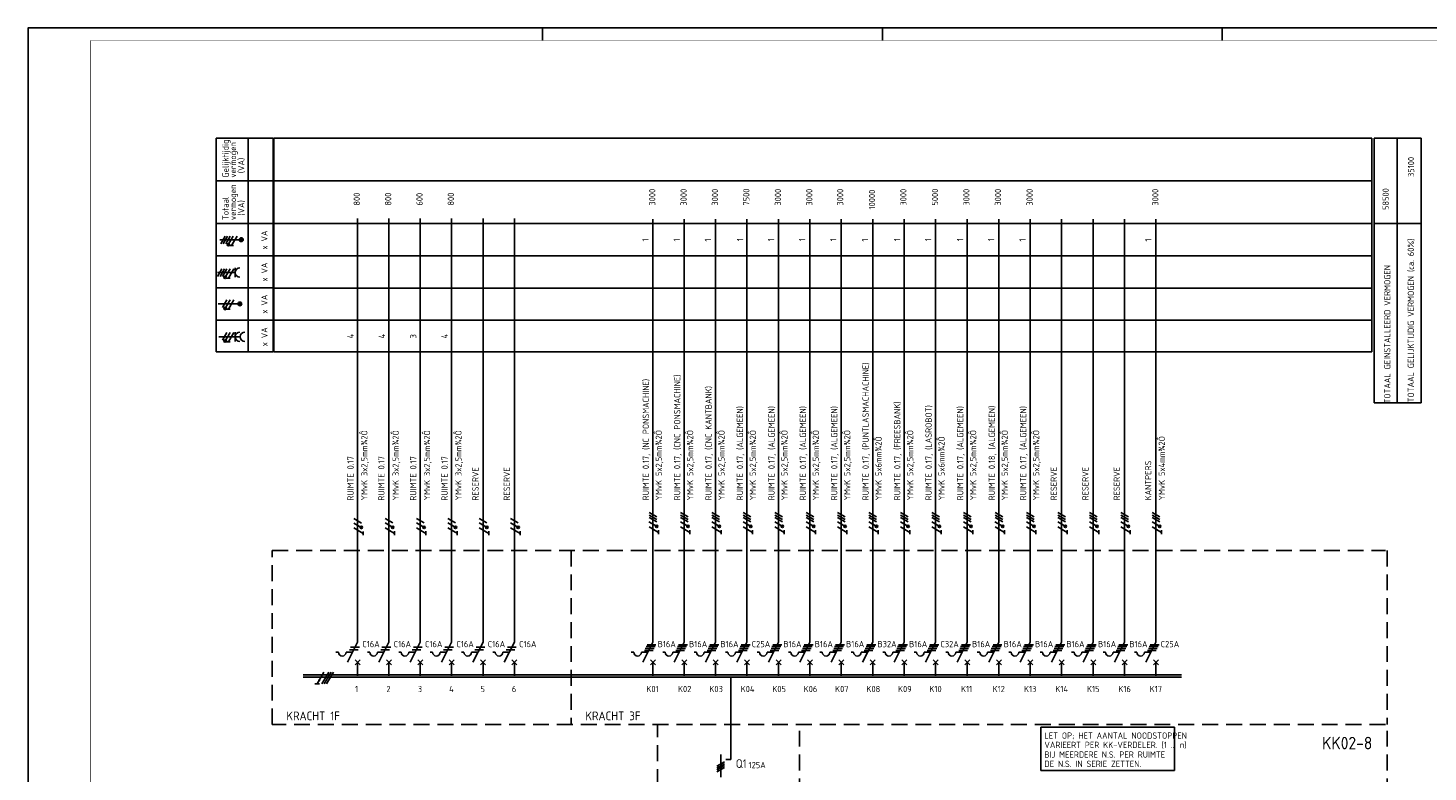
# Model space of a CAD drawing. Header units: millimetres. Extents: x 0 to 841, y 0 to 594.
# Tile 3 of 4: x 0 to 558, y 297 to 594. Entities that reach past the tile are written whole.
import ezdxf
from ezdxf.enums import TextEntityAlignment as Align

# ---------------------------------------------------------------- set-up
doc = ezdxf.new("R2010")
doc.units = ezdxf.units.MM
doc.linetypes.add('HIDDEN', pattern=[9.525, 6.35, -3.175])
doc.layers.get('0').update_dxf_attribs({"linetype": 'CONTINUOUS'})
for name, color, linetype in [('1', 7, 'CONTINUOUS'), ('40', 1, 'CONTINUOUS'), ('70', 1, 'CONTINUOUS'), ('71', 2, 'CONTINUOUS'), ('73', 4, 'CONTINUOUS'), ('EL$2B---_KADER', 4, 'CONTINUOUS'), ('LIJN018', 210, 'CONTINUOUS'), ('LIJN025', 10, 'CONTINUOUS'), ('LIJN035', 50, 'CONTINUOUS'), ('LIJN050', 90, 'CONTINUOUS'), ('TEKST25', 10, 'CONTINUOUS'), ('TEKST35', 50, 'CONTINUOUS'), ('TEKST50', 90, 'CONTINUOUS')]:
    doc.layers.add(name, color=color, linetype=linetype)
doc.styles.add('5_0', font='iso.shx')
doc.styles.add('ISO', font='ISO.SHX')
doc.styles.add('NEN', font='iso.shx')
doc.styles.add('ROMAND', font='romand')

# ---------------------------------------------------------------- blocks, each defined once
blk = doc.blocks.new('A1')
at = {"layer": 'LIJN025'}
for p, q in [((205, 589), (205, 594)), ((340.5, 589), (340.5, 594)), ((476, 589), (476, 594))]:
    blk.add_line(p, q, dxfattribs=at)
blk.add_lwpolyline([(0, 0), (0, 594), (841, 594), (841, 0)], close=True, dxfattribs=at)
at = {"layer": 'LIJN050', "const_width": 0.2}
blk.add_lwpolyline([(836, 5), (836, 589), (25, 589), (25, 5)], close=True, dxfattribs=at)
at = {"layer": 'TEKST25', "style": 'ROMAND', "width": 2.899115}
blk.add_attdef('STATUS', text='', height=2.5, dxfattribs=at).set_placement((795, 71.5), (834, 71.5), align=Align.FIT)
at = {"layer": 'TEKST25', "style": 'ISO'}
for tag, p in [('E', (796.25, 66)), ('NAAM-E', (807.75, 66)), ('DATUM-E', (826, 66)), ('D', (796.25, 61)), ('NAAM-D', (807.75, 61)), ('DATUM-D', (826, 61)), ('C', (796.25, 56)), ('NAAM-C', (807.75, 56)), ('DATUM-C', (826, 56)), ('B', (796.25, 51)), ('NAAM-B', (807.75, 51)), ('DATUM-B', (826, 51)), ('A', (796.25, 46)), ('NAAM-A', (807.75, 46)), ('DATUM-A', (826, 46))]:
    blk.add_attdef(tag, text='', height=2.5, dxfattribs=at).set_placement(p, align=Align.CENTER)
for tag, p in [('DATUM', (673.75, 36.25)), ('SCHAAL', (709, 36.25)), ('GETEKEND', (739.25, 36.25)), ('GECONTOL.', (774, 36.25)), ('FORMAAT', (804.25, 28.25))]:
    blk.add_attdef(tag, p, '', height=2.5, dxfattribs=at)
at = {"layer": 'TEKST35', "style": 'ISO'}
for tag, p in [('PROJECT', (675.5, 72.5)), ('PLAATS', (675.5, 63.5)), ('INSTALLATIE-REGEL1', (675.5, 52.5)), ('INSTALLATIE-REGEL2', (675.5, 43.5))]:
    blk.add_attdef(tag, p, '', height=4, dxfattribs=at)
blk.add_attdef('PROJ.NR.', text='', height=4, dxfattribs=at).set_placement((822, 23), align=Align.CENTER)
at = {"layer": 'TEKST50', "style": 'ISO'}
blk.add_attdef('FILE-NAAM', text='', height=5, dxfattribs=at).set_placement((814.5, 7.5), align=Align.CENTER)
blk = doc.blocks.new('TTOTVERM')
at = {"layer": '40', "style": 'NEN'}
for s, p in [('TOTAAL GELIJKTIJDIG VERMOGEN (ca. 60%)', (15.91, -76.18)), ('TOTAAL GEINSTALLEERD VERMOGEN', (6.52, -81.68))]:
    blk.add_text(s, height=2.5, rotation=90, dxfattribs=at).set_placement(p, align=Align.CENTER)

msp = doc.modelspace()

# ---------------------------------------------------------------- linework, layer by layer
at = {"color": 10}
for p, q in [((117.97, 337.19), (115.27, 332.51)), ((119.85, 337.19), (117.14, 332.51)), ((120.79, 337.19), (118.08, 332.51)), ((120.79, 337.19), (118.08, 332.51)), ((121.72, 337.19), (119.02, 332.51)), ((116.2, 332.51), (114.33, 332.51))]:
    msp.add_line(p, q, dxfattribs=at)
msp.add_line((120.79, 337.19), (118.08, 332.51))
at = {"color": 10, "const_width": 0.469}
msp.add_lwpolyline([(116.28, 333.79, 1), (115.88, 334.03, 1)], format="xyb", close=True, dxfattribs=at)
at = {"layer": '1', "color": 1}
for p, q in [((78.57, 511.02), (76.82, 507.98)), ((79.57, 511.02), (77.82, 507.98)), ((80.57, 511.02), (78.82, 507.98)), ((81.82, 511.02), (80.1, 508.03)), ((83.32, 511.02), (81.14, 507.23)), ((77.3, 498.02), (75.55, 494.98)), ((78.3, 498.02), (76.55, 494.98)), ((79.3, 498.02), (77.55, 494.98)), ((80.55, 498.02), (78.83, 495.03)), ((82.05, 498.02), (79.87, 494.23)), ((79.3, 485.62), (77.55, 482.58)), ((80.55, 485.62), (78.83, 482.63)), ((82.05, 485.62), (79.87, 481.83)), ((79.3, 472.62), (77.55, 469.58)), ((80.55, 472.62), (78.83, 469.63)), ((82.05, 472.62), (79.87, 468.83)), ((132.79, 394.9), (129.8, 396.63)), ((132.87, 396.63), (129.83, 398.38)), ((145.29, 394.95), (142.3, 396.68)), ((145.37, 396.67), (142.33, 398.42)), ((157.79, 394.95), (154.8, 396.68)), ((157.87, 396.67), (154.83, 398.42)), ((170.29, 394.95), (167.3, 396.68)), ((170.37, 396.67), (167.33, 398.42)), ((182.79, 394.95), (179.8, 396.68)), ((182.87, 396.67), (179.83, 398.42)), ((195.29, 394.95), (192.3, 396.68)), ((195.37, 396.67), (192.33, 398.42)), ((250.48, 395.35), (247.5, 397.08)), ((250.56, 399.07), (247.53, 400.82)), ((250.56, 398.07), (247.53, 399.82)), ((250.56, 397.07), (247.53, 398.82)), ((262.98, 395.35), (260, 397.08)), ((263.06, 399.07), (260.03, 400.82)), ((263.06, 398.07), (260.03, 399.82)), ((263.06, 397.07), (260.03, 398.82)), ((275.48, 395.35), (272.5, 397.08)), ((275.56, 399.07), (272.53, 400.82)), ((275.56, 398.07), (272.53, 399.82)), ((275.56, 397.07), (272.53, 398.82)), ((287.98, 395.35), (285, 397.08)), ((288.06, 399.07), (285.03, 400.82)), ((288.06, 398.07), (285.03, 399.82)), ((288.06, 397.07), (285.03, 398.82)), ((300.58, 395.35), (297.6, 397.08)), ((300.66, 399.07), (297.63, 400.82)), ((300.66, 398.07), (297.63, 399.82)), ((300.66, 397.07), (297.63, 398.82)), ((313.08, 395.35), (310.1, 397.08)), ((313.16, 399.07), (310.13, 400.82)), ((313.16, 398.07), (310.13, 399.82)), ((313.16, 397.07), (310.13, 398.82)), ((325.58, 395.35), (322.6, 397.08)), ((325.66, 399.07), (322.63, 400.82)), ((325.66, 398.07), (322.63, 399.82)), ((325.66, 397.07), (322.63, 398.82)), ((338.08, 395.35), (335.1, 397.08)), ((338.16, 399.07), (335.13, 400.82)), ((338.16, 398.07), (335.13, 399.82)), ((338.16, 397.07), (335.13, 398.82)), ((350.68, 395.35), (347.7, 397.08)), ((350.76, 399.07), (347.73, 400.82)), ((350.76, 398.07), (347.73, 399.82)), ((350.76, 397.07), (347.73, 398.82)), ((363.18, 395.35), (360.2, 397.08)), ((363.26, 399.07), (360.23, 400.82)), ((363.26, 398.07), (360.23, 399.82)), ((363.26, 397.07), (360.23, 398.82)), ((375.78, 395.35), (372.8, 397.08)), ((375.86, 399.07), (372.83, 400.82)), ((375.86, 398.07), (372.83, 399.82)), ((375.86, 397.07), (372.83, 398.82)), ((388.38, 395.35), (385.4, 397.08)), ((388.46, 399.07), (385.43, 400.82)), ((388.46, 398.07), (385.43, 399.82)), ((388.46, 397.07), (385.43, 398.82)), ((400.88, 395.35), (397.9, 397.08)), ((400.96, 399.07), (397.93, 400.82)), ((400.96, 398.07), (397.93, 399.82)), ((400.96, 397.07), (397.93, 398.82)), ((413.38, 395.35), (410.4, 397.08)), ((413.46, 399.07), (410.43, 400.82)), ((413.46, 398.07), (410.43, 399.82)), ((413.46, 397.07), (410.43, 398.82)), ((425.98, 395.35), (423, 397.08)), ((426.06, 399.07), (423.03, 400.82)), ((426.06, 398.07), (423.03, 399.82)), ((426.06, 397.07), (423.03, 398.82)), ((438.48, 395.35), (435.5, 397.08)), ((438.56, 399.07), (435.53, 400.82)), ((438.56, 398.07), (435.53, 399.82)), ((438.56, 397.07), (435.53, 398.82)), ((450.98, 395.35), (448, 397.08)), ((451.06, 399.07), (448.03, 400.82)), ((451.06, 398.07), (448.03, 399.82)), ((451.06, 397.07), (448.03, 398.82)), ((133.62, 392.47), (129.83, 394.65)), ((146.12, 392.51), (142.33, 394.7)), ((158.62, 392.51), (154.83, 394.7)), ((171.12, 392.51), (167.33, 394.7)), ((183.62, 392.51), (179.83, 394.7)), ((196.12, 392.51), (192.33, 394.7)), ((251.31, 392.91), (247.52, 395.1)), ((263.81, 392.91), (260.02, 395.1)), ((276.31, 392.91), (272.52, 395.1)), ((288.81, 392.91), (285.02, 395.1)), ((301.41, 392.91), (297.62, 395.1)), ((313.91, 392.91), (310.12, 395.1)), ((326.41, 392.91), (322.62, 395.1)), ((338.91, 392.91), (335.12, 395.1)), ((351.51, 392.91), (347.72, 395.1)), ((364.01, 392.91), (360.22, 395.1)), ((376.61, 392.91), (372.82, 395.1)), ((389.21, 392.91), (385.42, 395.1)), ((401.71, 392.91), (397.92, 395.1)), ((414.21, 392.91), (410.42, 395.1)), ((426.81, 392.91), (423.02, 395.1)), ((439.31, 392.91), (435.52, 395.1)), ((451.81, 392.91), (448.02, 395.1))]:
    msp.add_line(p, q, dxfattribs=at)
at = {"layer": '1', "color": 2}
for p, q in [((127.33, 341.11), (131.35, 349.15)), ((139.83, 341.11), (143.85, 349.15)), ((152.33, 341.11), (156.35, 349.15)), ((164.83, 341.11), (168.85, 349.15)), ((177.33, 341.11), (181.35, 349.15)), ((189.83, 341.11), (193.85, 349.15)), ((245.03, 341.11), (249.05, 349.15)), ((257.53, 341.11), (261.55, 349.15)), ((270.03, 341.11), (274.05, 349.15)), ((282.53, 341.11), (286.55, 349.15)), ((295.13, 341.11), (299.15, 349.15)), ((307.63, 341.11), (311.65, 349.15)), ((320.13, 341.11), (324.15, 349.15)), ((332.63, 341.11), (336.65, 349.15)), ((345.23, 341.11), (349.25, 349.15)), ((357.73, 341.11), (361.75, 349.15)), ((370.33, 341.11), (374.35, 349.15)), ((382.93, 341.11), (386.95, 349.15)), ((395.43, 341.11), (399.45, 349.15)), ((407.93, 341.11), (411.95, 349.15)), ((420.53, 341.11), (424.55, 349.15)), ((433.03, 341.11), (437.05, 349.15)), ((445.53, 341.11), (449.55, 349.15)), ((122.75, 345.11), (123.75, 345.11)), ((126.75, 345.11), (129.33, 345.11)), ((135.25, 345.11), (136.25, 345.11)), ((139.25, 345.11), (141.83, 345.11)), ((147.75, 345.11), (148.75, 345.11)), ((151.75, 345.11), (154.33, 345.11)), ((160.25, 345.11), (161.25, 345.11)), ((164.25, 345.11), (166.83, 345.11)), ((172.75, 345.11), (173.75, 345.11)), ((176.75, 345.11), (179.33, 345.11)), ((185.25, 345.11), (186.25, 345.11)), ((189.25, 345.11), (191.83, 345.11)), ((240.45, 345.11), (241.45, 345.11)), ((244.45, 345.11), (247.03, 345.11)), ((252.95, 345.11), (253.95, 345.11)), ((256.95, 345.11), (259.53, 345.11)), ((265.45, 345.11), (266.45, 345.11)), ((269.45, 345.11), (272.03, 345.11)), ((277.95, 345.11), (278.95, 345.11)), ((281.95, 345.11), (284.53, 345.11)), ((290.55, 345.11), (291.55, 345.11)), ((294.55, 345.11), (297.13, 345.11)), ((303.05, 345.11), (304.05, 345.11)), ((307.05, 345.11), (309.63, 345.11)), ((315.55, 345.11), (316.55, 345.11)), ((319.55, 345.11), (322.13, 345.11)), ((328.05, 345.11), (329.05, 345.11)), ((332.05, 345.11), (334.63, 345.11)), ((340.65, 345.11), (341.65, 345.11)), ((344.65, 345.11), (347.23, 345.11)), ((353.15, 345.11), (354.15, 345.11)), ((357.15, 345.11), (359.73, 345.11)), ((365.75, 345.11), (366.75, 345.11)), ((369.75, 345.11), (372.33, 345.11)), ((378.35, 345.11), (379.35, 345.11)), ((382.35, 345.11), (384.93, 345.11)), ((390.85, 345.11), (391.85, 345.11)), ((394.85, 345.11), (397.43, 345.11)), ((403.35, 345.11), (404.35, 345.11)), ((407.35, 345.11), (409.93, 345.11)), ((415.95, 345.11), (416.95, 345.11)), ((419.95, 345.11), (422.53, 345.11)), ((428.45, 345.11), (429.45, 345.11)), ((432.45, 345.11), (435.03, 345.11)), ((440.95, 345.11), (441.95, 345.11)), ((444.95, 345.11), (447.53, 345.11))]:
    msp.add_line(p, q, dxfattribs=at)
at = {"layer": '1', "color": 1}
for centre in [(79.85, 507.59), (78.58, 494.59), (78.58, 482.19), (78.58, 469.19), (132.87, 394.88), (145.37, 394.92), (157.87, 394.92), (170.37, 394.92), (182.87, 394.92), (195.37, 394.92), (250.56, 395.32), (263.06, 395.32), (275.56, 395.32), (288.06, 395.32), (300.66, 395.32), (313.16, 395.32), (325.66, 395.32), (338.16, 395.32), (350.76, 395.32), (363.26, 395.32), (375.86, 395.32), (388.46, 395.32), (400.96, 395.32), (413.46, 395.32), (426.06, 395.32), (438.56, 395.32), (451.06, 395.32)]:
    msp.add_circle(centre, 0.5, dxfattribs=at)
at = {"layer": '1', "color": 2}
for centre in [(125.25, 345.11), (137.75, 345.11), (150.25, 345.11), (162.75, 345.11), (175.25, 345.11), (187.75, 345.11), (242.95, 345.11), (255.45, 345.11), (267.95, 345.11), (280.45, 345.11), (293.05, 345.11), (305.55, 345.11), (318.05, 345.11), (330.55, 345.11), (343.15, 345.11), (355.65, 345.11), (368.25, 345.11), (380.85, 345.11), (393.35, 345.11), (405.85, 345.11), (418.45, 345.11), (430.95, 345.11), (443.45, 345.11)]:
    msp.add_arc(centre, 1.5, 180, 0, dxfattribs=at)
at = {"layer": '70'}
for p, q in [((81.91, 507.23), (80.36, 507.23)), ((80.64, 494.23), (79.09, 494.23)), ((80.64, 481.83), (79.09, 481.83)), ((80.64, 468.83), (79.09, 468.83)), ((133.61, 391.75), (133.61, 393.31)), ((146.11, 391.8), (146.11, 393.35)), ((158.61, 391.8), (158.61, 393.35)), ((171.11, 391.8), (171.11, 393.35)), ((183.61, 391.8), (183.61, 393.35)), ((196.11, 391.8), (196.11, 393.35)), ((251.3, 392.2), (251.3, 393.75)), ((263.8, 392.2), (263.8, 393.75)), ((276.3, 392.2), (276.3, 393.75)), ((288.8, 392.2), (288.8, 393.75)), ((301.4, 392.2), (301.4, 393.75)), ((313.9, 392.2), (313.9, 393.75)), ((326.4, 392.2), (326.4, 393.75)), ((338.9, 392.2), (338.9, 393.75)), ((351.5, 392.2), (351.5, 393.75)), ((364, 392.2), (364, 393.75)), ((376.6, 392.2), (376.6, 393.75)), ((389.2, 392.2), (389.2, 393.75)), ((401.7, 392.2), (401.7, 393.75)), ((414.2, 392.2), (414.2, 393.75)), ((426.8, 392.2), (426.8, 393.75)), ((439.3, 392.2), (439.3, 393.75)), ((451.8, 392.2), (451.8, 393.75)), ((128.08, 346.11), (131.58, 346.11)), ((128.58, 347.11), (132.08, 347.11)), ((140.58, 346.11), (144.08, 346.11)), ((141.08, 347.11), (144.58, 347.11)), ((153.08, 346.11), (156.58, 346.11)), ((153.58, 347.11), (157.08, 347.11)), ((165.58, 346.11), (169.08, 346.11)), ((166.08, 347.11), (169.58, 347.11)), ((178.08, 346.11), (181.58, 346.11)), ((178.58, 347.11), (182.08, 347.11)), ((190.58, 346.11), (194.08, 346.11)), ((191.08, 347.11), (194.58, 347.11)), ((246.03, 346.61), (249.53, 346.61)), ((246.4, 347.36), (249.9, 347.36)), ((246.78, 348.11), (250.28, 348.11)), ((258.53, 346.61), (262.03, 346.61)), ((258.9, 347.36), (262.4, 347.36)), ((259.28, 348.11), (262.78, 348.11)), ((271.03, 346.61), (274.53, 346.61)), ((271.4, 347.36), (274.9, 347.36)), ((271.78, 348.11), (275.28, 348.11)), ((283.53, 346.61), (287.03, 346.61)), ((283.9, 347.36), (287.4, 347.36)), ((284.28, 348.11), (287.78, 348.11)), ((296.13, 346.61), (299.63, 346.61)), ((296.5, 347.36), (300, 347.36)), ((296.88, 348.11), (300.38, 348.11)), ((308.63, 346.61), (312.13, 346.61)), ((309, 347.36), (312.5, 347.36)), ((309.38, 348.11), (312.88, 348.11)), ((321.13, 346.61), (324.63, 346.61)), ((321.5, 347.36), (325, 347.36)), ((321.88, 348.11), (325.38, 348.11)), ((333.63, 346.61), (337.13, 346.61)), ((334, 347.36), (337.5, 347.36)), ((334.38, 348.11), (337.88, 348.11)), ((346.23, 346.61), (349.73, 346.61)), ((346.6, 347.36), (350.1, 347.36)), ((346.98, 348.11), (350.48, 348.11)), ((358.73, 346.61), (362.23, 346.61)), ((359.1, 347.36), (362.6, 347.36)), ((359.48, 348.11), (362.98, 348.11)), ((371.33, 346.61), (374.83, 346.61)), ((371.7, 347.36), (375.2, 347.36)), ((372.08, 348.11), (375.58, 348.11)), ((383.93, 346.61), (387.43, 346.61)), ((384.3, 347.36), (387.8, 347.36)), ((384.68, 348.11), (388.18, 348.11)), ((396.43, 346.61), (399.93, 346.61)), ((396.8, 347.36), (400.3, 347.36)), ((397.18, 348.11), (400.68, 348.11)), ((408.93, 346.61), (412.43, 346.61)), ((409.3, 347.36), (412.8, 347.36)), ((409.68, 348.11), (413.18, 348.11)), ((421.53, 346.61), (425.03, 346.61)), ((421.9, 347.36), (425.4, 347.36)), ((422.28, 348.11), (425.78, 348.11)), ((434.03, 346.61), (437.53, 346.61)), ((434.4, 347.36), (437.9, 347.36)), ((434.78, 348.11), (438.28, 348.11)), ((446.53, 346.61), (450.03, 346.61)), ((446.9, 347.36), (450.4, 347.36)), ((447.28, 348.11), (450.78, 348.11)), ((245.65, 345.86), (249.15, 345.86)), ((258.15, 345.86), (261.65, 345.86)), ((270.65, 345.86), (274.15, 345.86)), ((283.15, 345.86), (286.65, 345.86)), ((295.75, 345.86), (299.25, 345.86)), ((308.25, 345.86), (311.75, 345.86)), ((320.75, 345.86), (324.25, 345.86)), ((333.25, 345.86), (336.75, 345.86)), ((345.85, 345.86), (349.35, 345.86)), ((358.35, 345.86), (361.85, 345.86)), ((370.95, 345.86), (374.45, 345.86)), ((383.55, 345.86), (387.05, 345.86)), ((396.05, 345.86), (399.55, 345.86)), ((408.55, 345.86), (412.05, 345.86)), ((421.15, 345.86), (424.65, 345.86)), ((433.65, 345.86), (437.15, 345.86)), ((446.15, 345.86), (449.65, 345.86)), ((274.58, 299.68), (277.62, 301.43)), ((277.62, 300.68), (274.58, 298.93)), ((274.58, 298.18), (277.62, 299.93)), ((274.58, 297.43), (277.62, 299.18))]:
    msp.add_line(p, q, dxfattribs=at)
at = {"layer": '70', "const_width": 0.5}
for points in [[(79.6, 507.59, 1), (80.1, 507.59, 1)], [(78.33, 494.59, 1), (78.83, 494.59, 1)], [(78.33, 482.19, 1), (78.83, 482.19, 1)], [(78.33, 469.19, 1), (78.83, 469.19, 1)], [(132.87, 395.13, 1), (132.87, 394.63, 1)], [(145.37, 395.17, 1), (145.37, 394.67, 1)], [(157.87, 395.17, 1), (157.87, 394.67, 1)], [(170.37, 395.17, 1), (170.37, 394.67, 1)], [(182.87, 395.17, 1), (182.87, 394.67, 1)], [(195.37, 395.17, 1), (195.37, 394.67, 1)], [(250.56, 395.57, 1), (250.56, 395.07, 1)], [(263.06, 395.57, 1), (263.06, 395.07, 1)], [(275.56, 395.57, 1), (275.56, 395.07, 1)], [(288.06, 395.57, 1), (288.06, 395.07, 1)], [(300.66, 395.57, 1), (300.66, 395.07, 1)], [(313.16, 395.57, 1), (313.16, 395.07, 1)], [(325.66, 395.57, 1), (325.66, 395.07, 1)], [(338.16, 395.57, 1), (338.16, 395.07, 1)], [(350.76, 395.57, 1), (350.76, 395.07, 1)], [(363.26, 395.57, 1), (363.26, 395.07, 1)], [(375.86, 395.57, 1), (375.86, 395.07, 1)], [(388.46, 395.57, 1), (388.46, 395.07, 1)], [(400.96, 395.57, 1), (400.96, 395.07, 1)], [(413.46, 395.57, 1), (413.46, 395.07, 1)], [(426.06, 395.57, 1), (426.06, 395.07, 1)], [(438.56, 395.57, 1), (438.56, 395.07, 1)], [(451.06, 395.57, 1), (451.06, 395.07, 1)]]:
    msp.add_lwpolyline(points, format="xyb", close=True, dxfattribs=at)
at = {"layer": '71'}
for p, q in [((82.6, 494.61), (82.6, 498.37)), ((75.51, 496.49), (82.6, 496.49)), ((76, 470.91), (84.6, 470.91)), ((82.6, 469.03), (82.6, 472.79)), ((130.35, 340.11), (132.35, 342.11)), ((132.35, 340.11), (130.35, 342.11)), ((142.85, 340.11), (144.85, 342.11)), ((144.85, 340.11), (142.85, 342.11)), ((155.35, 340.11), (157.35, 342.11)), ((157.35, 340.11), (155.35, 342.11)), ((169.85, 340.11), (167.85, 342.11)), ((167.85, 340.11), (169.85, 342.11)), ((182.35, 340.11), (180.35, 342.11)), ((180.35, 340.11), (182.35, 342.11)), ((192.85, 340.11), (194.85, 342.11)), ((194.85, 340.11), (192.85, 342.11)), ((250.05, 340.11), (248.05, 342.11)), ((248.05, 340.11), (250.05, 342.11)), ((260.55, 340.11), (262.55, 342.11)), ((262.55, 340.11), (260.55, 342.11)), ((273.05, 340.11), (275.05, 342.11)), ((275.05, 340.11), (273.05, 342.11)), ((285.55, 340.11), (287.55, 342.11)), ((287.55, 340.11), (285.55, 342.11)), ((298.15, 340.11), (300.15, 342.11)), ((300.15, 340.11), (298.15, 342.11)), ((310.65, 340.11), (312.65, 342.11)), ((312.65, 340.11), (310.65, 342.11)), ((323.15, 340.11), (325.15, 342.11)), ((325.15, 340.11), (323.15, 342.11)), ((335.65, 340.11), (337.65, 342.11)), ((337.65, 340.11), (335.65, 342.11)), ((350.25, 340.11), (348.25, 342.11)), ((348.25, 340.11), (350.25, 342.11)), ((360.75, 340.11), (362.75, 342.11)), ((362.75, 340.11), (360.75, 342.11)), ((375.35, 340.11), (373.35, 342.11)), ((373.35, 340.11), (375.35, 342.11)), ((385.95, 340.11), (387.95, 342.11)), ((387.95, 340.11), (385.95, 342.11)), ((400.45, 340.11), (398.45, 342.11)), ((398.45, 340.11), (400.45, 342.11)), ((412.95, 340.11), (410.95, 342.11)), ((410.95, 340.11), (412.95, 342.11)), ((425.55, 340.11), (423.55, 342.11)), ((423.55, 340.11), (425.55, 342.11)), ((438.05, 340.11), (436.05, 342.11)), ((436.05, 340.11), (438.05, 342.11)), ((450.55, 340.11), (448.55, 342.11)), ((448.55, 340.11), (450.55, 342.11)), ((276.1, 304.3), (276.1, 295.3)), ((280.1, 302.3), (278.1, 302.3))]:
    msp.add_line(p, q, dxfattribs=at)
for centre, radius in [((85, 509.58), 0.75), ((85, 509.58), 0.5), ((85, 509.58), 0.25), ((84.43, 484), 0.75), ((84.43, 484), 0.5), ((84.43, 484), 0.25)]:
    msp.add_circle(centre, radius, dxfattribs=at)
for centre in [(84.48, 496.49), (84.48, 470.91), (86.48, 470.91)]:
    msp.add_arc(centre, 1.88, 90, 270, dxfattribs=at)
at = {"layer": '73'}
for p, q in [((109.62, 336.13), (459.68, 336.13)), ((109.62, 335.13), (459.68, 335.13))]:
    msp.add_line(p, q, dxfattribs=at)
msp.add_solid([(459.68, 335.13), (459.68, 336.13), (109.62, 335.13), (109.62, 336.13)], dxfattribs=at)
at = {"layer": 'LIJN018', "color": 9, "linetype": 'Continuous'}
for p, q in [((98.01, 550.08), (535.62, 550.08)), ((98.01, 464.83), (98.01, 550.08)), ((98.01, 533.08), (535.62, 533.08)), ((98.01, 516.11), (535.62, 516.11)), ((98.01, 503.11), (535.62, 503.11)), ((98.01, 490.33), (535.62, 490.33)), ((98.01, 477.53), (535.62, 477.53)), ((98.01, 464.83), (535.62, 464.83))]:
    msp.add_line(p, q, dxfattribs=at)
at = {"layer": 'LIJN018', "color": 9}
msp.add_line((535.62, 464.83), (535.62, 550.08), dxfattribs=at)
at = {"layer": 'LIJN025', "linetype": 'Continuous'}
for p, q in [((75.03, 464.83), (75.03, 550.08)), ((75.03, 550.08), (97.71, 550.08)), ((87.71, 464.83), (87.71, 550.08)), ((97.71, 464.83), (97.71, 550.08)), ((536.49, 444.49), (536.49, 550.11)), ((536.49, 550.11), (555.28, 550.11)), ((545.66, 444.66), (545.66, 549.95)), ((555.28, 444.49), (555.28, 550.11)), ((75.03, 533.08), (97.71, 533.08)), ((75.03, 516.11), (97.71, 516.11)), ((536.49, 516.11), (555.28, 516.11)), ((75.03, 503.11), (97.71, 503.11)), ((75.03, 490.34), (97.71, 490.34)), ((75.03, 477.53), (97.71, 477.53)), ((75.03, 464.83), (97.71, 464.83)), ((536.49, 444.49), (555.28, 444.49))]:
    msp.add_line(p, q, dxfattribs=at)
at = {"layer": 'LIJN025', "linetype": 'HIDDEN'}
for p, q in [((97.35, 385.7), (541, 385.7)), ((97.35, 316.3), (97.35, 385.7)), ((216.5, 385.7), (216.5, 316.3)), ((541.7, 385.7), (541.7, 316.3)), ((541, 316.3), (97.35, 316.3)), ((250.85, 254.05), (250.85, 316.3)), ((307.48, 183.65), (307.48, 316.3)), ((541.7, 183.65), (541.7, 316.3))]:
    msp.add_line(p, q, dxfattribs=at)
at = {"layer": 'LIJN035'}
for p, q in [((131.35, 349.15), (131.35, 518.05)), ((143.85, 349.15), (143.85, 518.05)), ((156.35, 349.15), (156.35, 518.05)), ((168.85, 349.15), (168.85, 518.05)), ((181.35, 349.15), (181.35, 518.05)), ((193.85, 349.15), (193.85, 518.05)), ((249.05, 349.15), (249.05, 517.75)), ((261.55, 349.15), (261.55, 517.75)), ((274.05, 349.15), (274.05, 517.75)), ((286.55, 349.15), (286.55, 517.75)), ((299.15, 349.15), (299.15, 517.75)), ((311.65, 349.15), (311.65, 517.75)), ((324.15, 349.15), (324.15, 517.75)), ((336.65, 349.15), (336.65, 517.75)), ((349.25, 349.15), (349.25, 517.75)), ((361.75, 349.15), (361.75, 517.75)), ((374.35, 349.15), (374.35, 517.75)), ((386.95, 349.15), (386.95, 517.75)), ((399.45, 349.15), (399.45, 517.75)), ((411.95, 349.15), (411.95, 517.75)), ((424.55, 349.15), (424.55, 517.75)), ((437.05, 349.15), (437.05, 517.75)), ((449.55, 349.15), (449.55, 517.75)), ((84.5, 509.58), (76.43, 509.58)), ((83.93, 484), (75.73, 484)), ((131.35, 335.7), (131.35, 341.2)), ((143.85, 335.7), (143.85, 341.2)), ((156.35, 335.7), (156.35, 341.2)), ((168.85, 335.7), (168.85, 341.2)), ((181.35, 335.7), (181.35, 341.2)), ((193.85, 335.7), (193.85, 341.2)), ((249.05, 335.7), (249.05, 341.2)), ((261.55, 335.7), (261.55, 341.2)), ((274.05, 335.7), (274.05, 341.2)), ((286.55, 335.7), (286.55, 341.2)), ((299.15, 335.7), (299.15, 341.2)), ((311.65, 335.7), (311.65, 341.2)), ((324.15, 335.7), (324.15, 341.2)), ((336.65, 335.7), (336.65, 341.2)), ((349.25, 335.7), (349.25, 341.2)), ((361.75, 335.7), (361.75, 341.2)), ((374.35, 335.7), (374.35, 341.2)), ((386.95, 335.7), (386.95, 341.2)), ((399.45, 335.7), (399.45, 341.2)), ((411.95, 335.7), (411.95, 341.2)), ((424.55, 335.7), (424.55, 341.2)), ((437.05, 335.7), (437.05, 341.2)), ((449.55, 335.7), (449.55, 341.2)), ((456.89, 315.23), (403.69, 315.23)), ((403.69, 315.23), (403.69, 298.01)), ((456.89, 298.01), (456.89, 315.23)), ((403.69, 298.01), (456.89, 298.01))]:
    msp.add_line(p, q, dxfattribs=at)
at = {"layer": 'LIJN035', "color": 90}
msp.add_line((280.1, 302.3), (280.1, 335.2), dxfattribs=at)

# ---------------------------------------------------------------- block references
at = {"layer": 'EL$2B---_KADER'}
msp.add_blockref('A1', (0, 0), dxfattribs=at)
at = {"layer": 'LIJN025'}
msp.add_blockref('TTOTVERM', (536.48, 553.6), dxfattribs=at)

# ---------------------------------------------------------------- texts
at = {"layer": '40', "linetype": 'Continuous', "style": 'NEN'}
for s, p in [('Gelijktijdig', (79.96, 534.33)), ('vermogen', (82.96, 534.33)), ('(VA)', (86.21, 536.08)), ('vermogen', (82.96, 517.41)), ('Totaal', (79.96, 517.41)), ('(VA)', (86.21, 519.16)), ('x VA', (95.46, 505.67)), ('x VA', (95.46, 492.89)), ('x VA', (95.46, 480.11)), ('x VA', (95.46, 467.09))]:
    msp.add_text(s, height=2.5, rotation=90, dxfattribs=at).set_placement(p)
at = {"layer": '40', "style": 'NEN'}
for s, p in [('35100', (552.47, 538.6)), ('58500', (542.35, 525.78))]:
    msp.add_text(s, height=2.5, rotation=90, dxfattribs=at).set_placement(p, align=Align.CENTER)
for s, p in [('10000', (337.63, 521.64)), (' 800', (132.28, 521.64)), (' 800', (144.78, 521.64)), (' 600', (157.28, 521.64)), (' 800', (169.78, 521.64)), (' 3000', (250.03, 521.64)), (' 3000', (262.53, 521.64)), (' 3000', (275.03, 521.64)), (' 7500', (287.53, 521.64)), (' 3000', (300.13, 521.64)), (' 3000', (312.63, 521.64)), (' 3000', (324.93, 521.64)), (' 3000', (350.13, 521.64)), (' 5000', (362.73, 521.64)), (' 3000', (375.23, 521.64)), (' 3000', (387.83, 521.64)), (' 3000', (400.43, 521.64)), (' 3000', (450.53, 521.64)), ('1', (247.33, 508.84)), ('1', (259.83, 508.84)), ('1', (272.23, 508.84)), ('1', (285.08, 509.04)), ('1', (297.43, 508.94)), ('1', (309.83, 508.94)), ('1', (322.23, 508.94)), ('1', (334.83, 508.84)), ('1', (347.68, 509.04)), ('1', (360.03, 508.94)), ('1', (372.78, 509.04)), ('1', (385.13, 508.94)), ('1', (397.63, 508.84)), ('1', (447.73, 508.84)), ('4', (129.78, 470.24)), ('4', (142.28, 470.24)), ('3', (154.78, 470.24)), ('4', (167.28, 470.24)), ('RUIMTE 0.17, (PUNTLASMACHACHINE)', (335.08, 405.64)), ('RUIMTE 0.17, (NC PONSMACHINE)', (247.48, 405.64)), ('RUIMTE 0.17, (CNC PONSMACHINE)', (259.98, 405.64)), ('RUIMTE 0.17, (CNC KANTBANK)', (272.48, 405.64)), ('RUIMTE 0.17, (ALGEMEEN)', (284.98, 405.64)), ('RUIMTE 0.17, (ALGEMEEN)', (297.58, 405.64)), ('RUIMTE 0.17, (ALGEMEEN)', (310.08, 405.64)), ('RUIMTE 0.17, (ALGEMEEN)', (322.58, 405.64)), ('RUIMTE 0.17, (FREESBANK)', (347.68, 405.64)), ('RUIMTE 0.17, (LASROBOT)', (360.18, 405.64)), ('RUIMTE 0.17, (ALGEMEEN)', (372.78, 405.64)), ('RUIMTE 0.18, (ALGEMEEN)', (385.38, 405.64)), ('RUIMTE 0.17, (ALGEMEEN)', (397.88, 405.64)), (' YMvK 3x2,5mm¾2Ô', (135.28, 404.04)), (' YMvK 3x2,5mm¾2Ô', (147.78, 404.04)), (' YMvK 3x2,5mm¾2Ô', (160.28, 404.04)), (' YMvK 3x2,5mm¾2Ô', (172.78, 404.04)), (' YMvK 5x2,5mm¾2Ô', (252.63, 404.04)), (' YMvK 5x2,5mm¾2Ô', (265.13, 404.04)), (' YMvK 5x2,5mm¾2Ô', (277.63, 404.04)), (' YMvK 5x2,5mm¾2Ô', (290.13, 404.04)), (' YMvK 5x2,5mm¾2Ô', (302.73, 404.04)), (' YMvK 5x2,5mm¾2Ô', (315.23, 404.04)), (' YMvK 5x2,5mm¾2Ô', (327.73, 404.04)), (' YMvK 5x2,5mm¾2Ô', (352.83, 404.04)), (' YMvK 5x2,5mm¾2Ô', (377.93, 404.04)), (' YMvK 5x2,5mm¾2Ô', (390.53, 404.04)), (' YMvK 5x2,5mm¾2Ô', (403.03, 404.04)), (' YMvK 5x6mm¾2Ô', (340.23, 404.04)), (' YMvK 5x6mm¾2Ô', (365.33, 404.04)), (' YMvK 5x4mm¾2Ô', (453.13, 404.04)), ('RUIMTE 0.17', (129.78, 405.54)), ('RUIMTE 0.17', (142.08, 405.54)), ('RUIMTE 0.17', (154.78, 405.54)), ('RUIMTE 0.17', (167.28, 405.54)), ('RESERVE', (179.58, 405.54)), ('RESERVE', (192.08, 405.54)), ('RESERVE', (410.08, 405.64)), ('RESERVE', (422.68, 405.64)), ('RESERVE', (435.18, 405.64)), ('KANTPERS', (447.68, 405.64))]:
    msp.add_text(s, height=2.5, rotation=90, dxfattribs=at).set_placement(p)
for s, p in [('C16A', (133.26, 347.12)), ('C16A', (145.76, 347.12)), ('C16A', (158.26, 347.12)), ('C16A', (170.76, 347.12)), ('C16A', (183.26, 347.12)), ('C16A', (195.76, 347.12)), ('B16A', (250.96, 347.12)), ('B16A', (263.46, 347.12)), ('B16A', (275.96, 347.12)), ('C25A', (288.46, 347.12)), ('B16A', (301.06, 347.12)), ('B16A', (313.56, 347.12)), ('B16A', (326.06, 347.12)), ('B32A', (338.56, 347.12)), ('B16A', (351.16, 347.12)), ('C32A', (363.66, 347.12)), ('B16A', (376.26, 347.12)), ('B16A', (388.86, 347.12)), ('B16A', (401.36, 347.12)), ('B16A', (413.86, 347.12)), ('B16A', (426.46, 347.12)), ('B16A', (438.96, 347.12)), ('C25A', (451.46, 347.12)), ('LET OP; HET AANTAL NOODSTOPPEN', (405.09, 310.63)), ('VARIEERT PER KK-VERDELER. (1 ... n)', (405.09, 306.93)), ('125A', (287.19, 298.88)), ('BIJ MEERDERE N.S. PER RUIMTE', (405.09, 303.07)), ('DE N.S. IN SERIE ZETTEN.', (405.09, 299.37))]:
    msp.add_text(s, height=2.5, dxfattribs=at).set_placement(p)
at = {"layer": 'TEKST25', "style": '5_0'}
for s, p in [('1', (130.35, 329.2)), ('2', (142.85, 329.2)), ('3', (155.35, 329.2)), ('4', (167.85, 329.2)), ('5', (180.35, 329.2)), ('6', (192.85, 329.2)), ('K01', (246.45, 329.2)), ('K02', (259.05, 329.2)), ('K03', (271.55, 329.2)), ('K04', (284.05, 329.2)), ('K05', (296.65, 329.2)), ('K06', (309.15, 329.2)), ('K07', (321.65, 329.2)), ('K08', (334.15, 329.2)), ('K09', (346.75, 329.2)), ('K10', (359.25, 329.2)), ('K11', (371.85, 329.2)), ('K12', (384.45, 329.2)), ('K13', (396.95, 329.2)), ('K14', (409.45, 329.2)), ('K15', (422.05, 329.2)), ('K16', (434.55, 329.2)), ('K17', (447.05, 329.2))]:
    msp.add_text(s, height=2.5, dxfattribs=at).set_placement(p)
at = {"layer": 'TEKST35', "linetype": 'HIDDEN', "style": 'ISO'}
for s, p in [('KRACHT 1F', (103.02, 317.99)), ('KRACHT 3F', (222.17, 317.99))]:
    msp.add_text(s, height=3.5, dxfattribs=at).set_placement(p)
at = {"layer": 'TEKST35', "style": 'NEN'}
msp.add_text('Q1', height=3.5, dxfattribs=at).set_placement((282.09, 298.98))
at = {"layer": 'TEKST50', "linetype": 'HIDDEN', "style": 'ISO'}
msp.add_text('KK02-8', height=5, dxfattribs=at).set_placement((515.77, 306.39))

doc.saveas('drawing.dxf')
